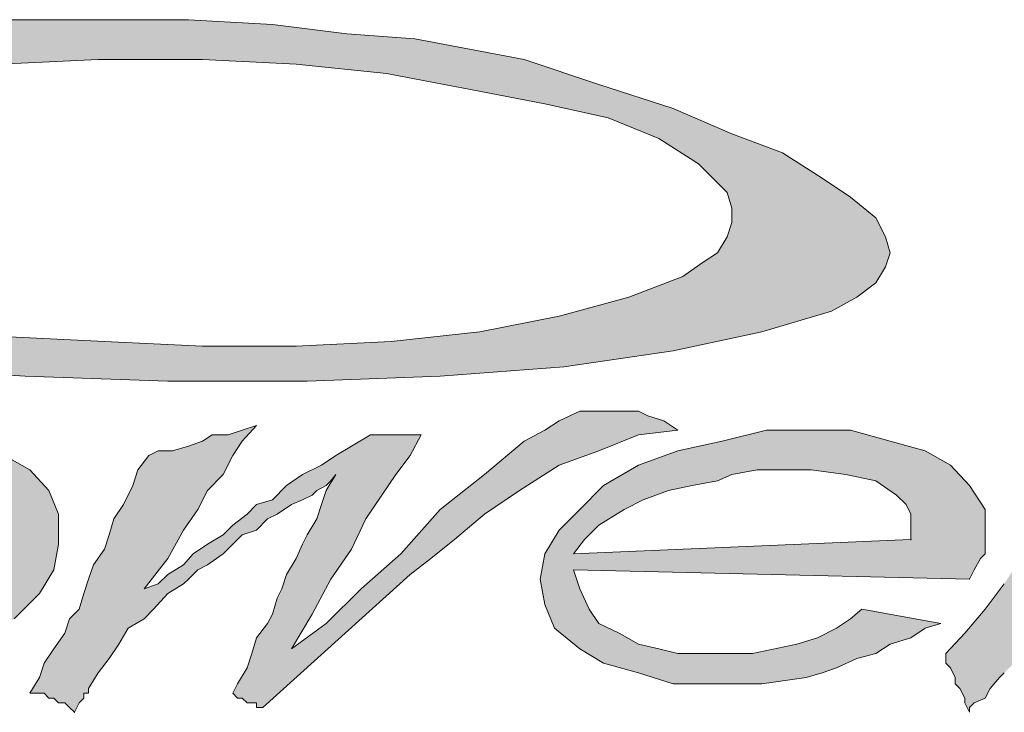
# Model space of a CAD drawing. Extents: x 0 to 840, y 0 to 594.
# Tile 26 of 84: x 667 to 682, y 16 to 27. Entities that reach past the tile are written whole.
import ezdxf

# ---------------------------------------------------------------- set-up
doc = ezdxf.new("R2010")
doc.units = 0
doc.header["$LTSCALE"] = 25.4
doc.header["$MEASUREMENT"] = 0
doc.layers.get('0').update_dxf_attribs({"linetype": 'CONTINUOUS'})
doc.layers.add('0_TABELLAINTESTAZIONI_TABELLA', color=7, linetype='CONTINUOUS')
doc.layers.add('0_TABELLAINTESTAZIONI_TABELLAINTESTAZIONI', color=7, linetype='CONTINUOUS')

# ---------------------------------------------------------------- blocks, each defined once
blk = doc.blocks.new('SE111')
at = {"layer": '0_TABELLAINTESTAZIONI_TABELLA', "color": 7, "linetype": 'Continuous', "lineweight": 0}
for p, q in [((413.728, 27), (415.15, 27)), ((415.15, 27), (416.597, 27)), ((416.597, 27), (417.874, 26.928)), ((417.874, 26.928), (419.007, 26.783)), ((419.007, 26.783), (420.044, 26.711)), ((420.044, 26.711), (421.707, 26.397)), ((415.222, 26.397), (413.728, 26.325)), ((416.813, 26.397), (415.222, 26.397)), ((418.236, 26.325), (416.813, 26.397)), ((421.707, 26.397), (422.84, 26.012)), ((419.61, 26.18), (418.236, 26.325)), ((420.887, 25.939), (419.61, 26.18)), ((422.02, 25.722), (420.887, 25.939)), ((422.84, 26.012), (423.973, 25.65)), ((422.985, 25.505), (422.02, 25.722)), ((423.973, 25.65), (424.865, 25.264)), ((423.756, 25.192), (422.985, 25.505)), ((424.359, 24.806), (423.756, 25.192)), ((424.865, 25.264), (425.636, 24.975)), ((425.636, 24.975), (426.239, 24.589)), ((424.576, 24.589), (424.359, 24.806)), ((424.793, 24.372), (424.576, 24.589)), ((426.239, 24.589), (426.673, 24.3)), ((424.865, 24.131), (424.793, 24.372)), ((426.673, 24.3), (427.058, 23.987)), ((424.865, 23.914), (424.865, 24.131)), ((427.058, 23.987), (427.203, 23.697)), ((424.793, 23.697), (424.865, 23.914)), ((424.648, 23.456), (424.793, 23.697)), ((427.203, 23.697), (427.275, 23.456)), ((424.431, 23.312), (424.648, 23.456)), ((427.275, 23.456), (427.203, 23.239)), ((424.118, 23.095), (424.431, 23.312)), ((427.203, 23.239), (427.058, 22.998)), ((423.298, 22.781), (424.118, 23.095)), ((427.058, 22.998), (426.769, 22.781)), ((422.237, 22.492), (423.298, 22.781)), ((426.769, 22.781), (426.383, 22.565)), ((421.032, 22.251), (422.237, 22.492)), ((426.383, 22.565), (425.323, 22.251)), ((413.873, 22.179), (415.319, 22.107)), ((419.682, 22.107), (421.032, 22.251)), ((425.323, 22.251), (423.973, 21.962)), ((415.319, 22.107), (416.813, 22.034)), ((416.813, 22.034), (418.236, 22.034)), ((418.236, 22.034), (419.682, 22.107)), ((423.973, 21.962), (422.31, 21.721)), ((414.114, 21.576), (411.92, 21.721)), ((416.283, 21.504), (414.114, 21.576)), ((420.429, 21.576), (418.404, 21.504)), ((422.31, 21.721), (420.429, 21.576)), ((418.404, 21.504), (416.283, 21.504)), ((422.237, 20.901), (422.551, 21.046)), ((422.551, 21.046), (422.768, 21.046)), ((422.768, 21.046), (422.985, 21.046)), ((422.985, 21.046), (423.153, 21.046)), ((423.153, 21.046), (423.298, 21.046)), ((423.298, 21.046), (423.37, 21.046)), ((423.37, 21.046), (423.443, 21.046)), ((423.443, 21.046), (423.587, 20.974)), ((417.633, 20.829), (417.416, 20.588)), ((417.416, 20.757), (417.633, 20.829)), ((422.02, 20.757), (422.237, 20.901)), ((423.587, 20.974), (423.828, 20.901)), ((423.828, 20.901), (424.045, 20.757)), ((416.813, 20.588), (416.958, 20.684)), ((416.958, 20.684), (417.199, 20.684)), ((417.199, 20.684), (417.416, 20.757)), ((419.079, 20.516), (419.369, 20.684)), ((419.369, 20.684), (419.441, 20.684)), ((419.441, 20.684), (419.537, 20.684)), ((419.537, 20.684), (419.682, 20.684)), ((419.682, 20.684), (419.754, 20.684)), ((419.754, 20.684), (419.827, 20.684)), ((419.827, 20.684), (419.971, 20.684)), ((420.14, 20.684), (419.971, 20.371)), ((419.971, 20.684), (420.044, 20.684)), ((420.044, 20.684), (420.14, 20.684)), ((421.707, 20.588), (422.02, 20.757)), ((423.443, 20.684), (422.84, 20.443)), ((424.045, 20.757), (423.443, 20.684)), ((425.395, 20.757), (424.72, 20.588)), ((426.07, 20.757), (425.395, 20.757)), ((426.673, 20.757), (426.07, 20.757)), ((427.275, 20.588), (426.673, 20.757)), ((416.597, 20.516), (416.813, 20.588)), ((417.416, 20.588), (417.271, 20.371)), ((421.104, 20.082), (421.707, 20.588)), ((424.72, 20.588), (424.045, 20.443)), ((427.806, 20.443), (427.275, 20.588)), ((415.994, 20.371), (416.138, 20.443)), ((416.138, 20.443), (416.355, 20.443)), ((416.355, 20.443), (416.597, 20.516)), ((418.838, 20.371), (419.079, 20.516)), ((422.84, 20.443), (422.237, 20.226)), ((424.045, 20.443), (423.443, 20.226)), ((428.191, 20.226), (427.806, 20.443)), ((413.8, 20.371), (414.186, 20.154)), ((415.825, 20.154), (415.994, 20.371)), ((417.271, 20.371), (417.127, 20.082)), ((418.332, 20.082), (418.621, 20.226)), ((418.621, 20.226), (418.838, 20.371)), ((419.971, 20.371), (419.754, 20.082)), ((422.237, 20.226), (421.635, 19.841)), ((423.443, 20.226), (422.912, 19.913)), ((428.481, 19.913), (428.191, 20.226)), ((414.186, 20.154), (414.475, 19.841)), ((415.753, 19.913), (415.825, 20.154)), ((417.127, 20.082), (416.886, 19.841)), ((418.091, 19.913), (418.332, 20.082)), ((418.694, 19.841), (418.838, 20.082)), ((418.838, 20.082), (418.766, 19.985)), ((419.754, 20.082), (419.537, 19.768)), ((420.429, 19.551), (421.104, 20.082)), ((424.648, 19.985), (424.865, 20.082)), ((424.865, 20.082), (425.251, 20.154)), ((425.251, 20.154), (425.636, 20.154)), ((425.636, 20.154), (426.07, 20.154)), ((426.07, 20.154), (426.6, 20.082)), ((426.6, 20.082), (427.058, 19.985)), ((418.766, 19.985), (418.694, 19.913)), ((424.262, 19.913), (424.648, 19.985)), ((427.058, 19.985), (427.372, 19.768)), ((414.475, 19.841), (414.62, 19.479)), ((415.608, 19.624), (415.753, 19.913)), ((416.886, 19.841), (416.741, 19.551)), ((417.874, 19.696), (418.091, 19.913)), ((418.549, 19.841), (418.477, 19.768)), ((418.694, 19.913), (418.549, 19.841)), ((418.621, 19.624), (418.694, 19.841)), ((421.635, 19.841), (421.104, 19.479)), ((422.912, 19.913), (422.551, 19.551)), ((423.515, 19.696), (423.901, 19.841)), ((423.901, 19.841), (424.262, 19.913)), ((428.722, 19.551), (428.481, 19.913)), ((417.633, 19.624), (417.874, 19.696)), ((418.332, 19.696), (418.163, 19.624)), ((418.477, 19.768), (418.332, 19.696)), ((419.537, 19.768), (419.296, 19.407)), ((423.226, 19.551), (423.515, 19.696)), ((427.372, 19.768), (427.516, 19.624)), ((414.62, 19.479), (414.62, 19.021)), ((415.464, 19.407), (415.608, 19.624)), ((416.741, 19.551), (416.524, 19.238)), ((417.271, 19.31), (417.488, 19.479)), ((417.488, 19.479), (417.633, 19.624)), ((417.946, 19.479), (417.802, 19.407)), ((418.163, 19.624), (417.946, 19.479)), ((418.549, 19.407), (418.621, 19.624)), ((419.827, 18.876), (420.429, 19.551)), ((421.104, 19.479), (420.646, 19.093)), ((422.551, 19.551), (422.237, 19.238)), ((422.84, 19.31), (423.226, 19.551)), ((427.516, 19.624), (427.589, 19.479)), ((427.589, 19.479), (427.589, 19.31)), ((428.722, 19.479), (428.722, 19.551)), ((428.722, 19.31), (428.722, 19.479)), ((415.391, 19.166), (415.464, 19.407)), ((417.802, 19.407), (417.633, 19.238)), ((418.404, 19.166), (418.549, 19.407)), ((419.296, 19.407), (419.079, 18.949)), ((416.524, 19.238), (416.283, 18.804)), ((417.127, 19.166), (417.271, 19.31)), ((417.633, 19.238), (417.416, 19.166)), ((422.237, 19.238), (422.02, 18.876)), ((422.623, 19.093), (422.84, 19.31)), ((427.589, 19.31), (427.589, 19.093)), ((428.722, 19.166), (428.722, 19.31)), ((415.319, 18.949), (415.391, 19.166)), ((416.886, 19.021), (417.127, 19.166)), ((417.416, 19.166), (417.271, 19.021)), ((418.332, 19.021), (418.404, 19.166)), ((420.646, 19.093), (420.285, 18.804)), ((422.454, 18.876), (422.623, 19.093)), ((427.589, 19.093), (422.454, 18.876)), ((428.722, 19.021), (428.722, 19.166)), ((414.62, 19.021), (414.548, 18.635)), ((415.15, 18.708), (415.319, 18.949)), ((416.669, 18.876), (416.886, 19.021)), ((417.271, 19.021), (417.127, 18.876)), ((418.236, 18.804), (418.332, 19.021)), ((419.079, 18.949), (418.766, 18.491)), ((428.722, 18.876), (428.722, 19.021)), ((416.283, 18.804), (415.922, 18.346)), ((416.524, 18.708), (416.669, 18.876)), ((417.127, 18.876), (416.886, 18.708)), ((418.091, 18.563), (418.236, 18.804)), ((419.224, 18.346), (419.827, 18.876)), ((420.285, 18.804), (419.971, 18.563)), ((422.02, 18.876), (421.948, 18.491)), ((428.553, 18.635), (428.649, 18.804)), ((428.649, 18.804), (428.722, 18.876)), ((414.548, 18.635), (414.331, 18.274)), ((415.078, 18.491), (415.15, 18.708)), ((416.283, 18.563), (416.524, 18.708)), ((416.741, 18.635), (416.597, 18.491)), ((416.886, 18.708), (416.741, 18.635)), ((422.454, 18.635), (428.481, 18.491)), ((422.551, 18.346), (422.454, 18.635)), ((428.481, 18.491), (428.553, 18.635)), ((415.006, 18.274), (415.078, 18.491)), ((416.138, 18.418), (416.283, 18.563)), ((416.597, 18.491), (416.524, 18.418)), ((419.971, 18.563), (417.729, 16.538)), ((418.019, 18.346), (418.091, 18.563)), ((418.766, 18.491), (418.477, 17.96)), ((421.948, 18.491), (422.02, 18.105)), ((415.922, 18.346), (416.138, 18.418)), ((416.524, 18.418), (416.283, 18.274)), ((417.946, 18.201), (418.019, 18.346)), ((418.694, 17.816), (419.224, 18.346)), ((422.695, 18.033), (422.551, 18.346)), ((428.722, 18.033), (429.011, 18.418)), ((414.331, 18.274), (413.945, 17.888)), ((414.933, 18.033), (415.006, 18.274)), ((416.283, 18.274), (416.066, 18.033)), ((417.874, 17.96), (417.946, 18.201)), ((414.789, 17.888), (414.933, 18.033)), ((416.066, 18.033), (415.922, 17.888)), ((422.02, 18.105), (422.165, 17.743)), ((422.84, 17.816), (422.695, 18.033)), ((426.842, 18.033), (426.673, 17.888)), ((428.047, 17.816), (426.842, 18.033)), ((428.408, 17.671), (428.722, 18.033)), ((414.716, 17.671), (414.789, 17.888)), ((415.922, 17.888), (415.68, 17.743)), ((417.802, 17.816), (417.874, 17.96)), ((418.477, 17.96), (418.163, 17.43)), ((426.673, 17.888), (426.456, 17.743)), ((415.68, 17.743), (415.536, 17.502)), ((417.633, 17.599), (417.802, 17.816)), ((418.163, 17.43), (418.694, 17.816)), ((422.165, 17.743), (422.551, 17.43)), ((423.153, 17.671), (422.84, 17.816)), ((426.456, 17.743), (426.167, 17.599)), ((427.589, 17.599), (427.806, 17.743)), ((427.806, 17.743), (428.047, 17.816)), ((414.548, 17.43), (414.716, 17.671)), ((417.561, 17.358), (417.633, 17.599)), ((423.443, 17.502), (423.153, 17.671)), ((426.167, 17.599), (425.853, 17.502)), ((427.275, 17.502), (427.589, 17.599)), ((428.119, 17.358), (428.408, 17.671)), ((414.403, 17.213), (414.548, 17.43)), ((415.536, 17.502), (415.391, 17.285)), ((422.551, 17.43), (422.912, 17.213)), ((423.756, 17.43), (423.443, 17.502)), ((424.045, 17.358), (423.756, 17.43)), ((425.853, 17.502), (425.178, 17.358)), ((427.058, 17.358), (427.275, 17.502)), ((415.391, 17.285), (415.222, 17.068)), ((417.488, 17.141), (417.561, 17.358)), ((424.431, 17.358), (424.045, 17.358)), ((425.178, 17.358), (424.431, 17.358)), ((426.456, 17.141), (426.769, 17.285)), ((426.769, 17.285), (427.058, 17.358)), ((428.119, 17.213), (428.119, 17.358)), ((414.331, 16.996), (414.403, 17.213)), ((417.344, 16.9), (417.488, 17.141)), ((422.912, 17.213), (423.443, 17.068)), ((426.239, 17.068), (426.456, 17.141)), ((428.191, 17.141), (428.119, 17.213)), ((428.264, 16.996), (428.191, 17.141)), ((414.186, 16.755), (414.331, 16.996)), ((415.222, 17.068), (415.078, 16.827)), ((423.443, 17.068), (423.973, 16.9)), ((425.323, 16.9), (425.998, 16.996)), ((425.998, 16.996), (426.239, 17.068)), ((428.264, 16.9), (428.264, 16.996)), ((428.939, 16.996), (428.794, 16.827)), ((429.011, 17.068), (428.939, 16.996)), ((415.078, 16.827), (415.078, 16.755)), ((417.271, 16.755), (417.344, 16.9)), ((423.973, 16.9), (424.648, 16.9)), ((424.648, 16.9), (425.323, 16.9)), ((428.336, 16.827), (428.264, 16.9)), ((428.408, 16.683), (428.336, 16.827)), ((428.794, 16.827), (428.722, 16.683)), ((414.258, 16.755), (414.186, 16.755)), ((414.403, 16.755), (414.258, 16.755)), ((414.475, 16.683), (414.403, 16.755)), ((414.548, 16.683), (414.475, 16.683)), ((414.62, 16.61), (414.548, 16.683)), ((415.006, 16.683), (414.933, 16.61)), ((415.006, 16.755), (415.006, 16.683)), ((415.078, 16.755), (415.006, 16.755)), ((417.344, 16.683), (417.271, 16.755)), ((417.416, 16.683), (417.344, 16.683)), ((417.488, 16.61), (417.416, 16.683)), ((428.408, 16.61), (428.408, 16.683)), ((428.722, 16.683), (428.553, 16.61)), ((414.716, 16.61), (414.62, 16.61)), ((414.789, 16.538), (414.716, 16.61)), ((414.861, 16.466), (414.789, 16.538)), ((414.933, 16.61), (414.861, 16.466)), ((417.561, 16.61), (417.488, 16.61)), ((417.633, 16.61), (417.561, 16.61)), ((417.633, 16.538), (417.633, 16.61)), ((417.729, 16.538), (417.633, 16.538)), ((428.481, 16.466), (428.408, 16.61)), ((428.553, 16.61), (428.481, 16.538)), ((428.481, 16.538), (428.481, 16.466))]:
    blk.add_line(p, q, dxfattribs=at)
for p in [(427.589, 19.093), (428.481, 18.491), (414.861, 16.466)]:
    blk.add_point(p, dxfattribs=at)
blk = doc.blocks.new('SE110')
at = {"layer": '0_TABELLAINTESTAZIONI_TABELLA', "color": 7, "linetype": 'Continuous', "lineweight": 0}
for p, q in [((413.728, 27), (415.15, 27)), ((415.15, 27), (416.597, 27)), ((416.597, 27), (417.874, 26.928)), ((417.874, 26.928), (419.007, 26.783)), ((419.007, 26.783), (420.044, 26.711)), ((420.044, 26.711), (421.707, 26.397)), ((415.222, 26.397), (413.728, 26.325)), ((416.813, 26.397), (415.222, 26.397)), ((418.236, 26.325), (416.813, 26.397)), ((421.707, 26.397), (422.84, 26.012)), ((419.61, 26.18), (418.236, 26.325)), ((420.887, 25.939), (419.61, 26.18)), ((422.02, 25.722), (420.887, 25.939)), ((422.84, 26.012), (423.973, 25.65)), ((422.985, 25.505), (422.02, 25.722)), ((423.973, 25.65), (424.865, 25.264)), ((423.756, 25.192), (422.985, 25.505)), ((424.359, 24.806), (423.756, 25.192)), ((424.865, 25.264), (425.636, 24.975)), ((425.636, 24.975), (426.239, 24.589)), ((424.576, 24.589), (424.359, 24.806)), ((424.793, 24.372), (424.576, 24.589)), ((426.239, 24.589), (426.673, 24.3)), ((424.865, 24.131), (424.793, 24.372)), ((426.673, 24.3), (427.058, 23.987)), ((424.865, 23.914), (424.865, 24.131)), ((427.058, 23.987), (427.203, 23.697)), ((424.793, 23.697), (424.865, 23.914)), ((424.648, 23.456), (424.793, 23.697)), ((427.203, 23.697), (427.275, 23.456)), ((424.431, 23.312), (424.648, 23.456)), ((427.275, 23.456), (427.203, 23.239)), ((424.118, 23.095), (424.431, 23.312)), ((427.203, 23.239), (427.058, 22.998)), ((423.298, 22.781), (424.118, 23.095)), ((427.058, 22.998), (426.769, 22.781)), ((422.237, 22.492), (423.298, 22.781)), ((426.769, 22.781), (426.383, 22.565)), ((421.032, 22.251), (422.237, 22.492)), ((426.383, 22.565), (425.323, 22.251)), ((413.873, 22.179), (415.319, 22.107)), ((419.682, 22.107), (421.032, 22.251)), ((425.323, 22.251), (423.973, 21.962)), ((415.319, 22.107), (416.813, 22.034)), ((416.813, 22.034), (418.236, 22.034)), ((418.236, 22.034), (419.682, 22.107)), ((423.973, 21.962), (422.31, 21.721)), ((414.114, 21.576), (411.92, 21.721)), ((416.283, 21.504), (414.114, 21.576)), ((420.429, 21.576), (418.404, 21.504)), ((422.31, 21.721), (420.429, 21.576)), ((418.404, 21.504), (416.283, 21.504)), ((422.237, 20.901), (422.551, 21.046)), ((422.551, 21.046), (422.768, 21.046)), ((422.768, 21.046), (422.985, 21.046)), ((422.985, 21.046), (423.153, 21.046)), ((423.153, 21.046), (423.298, 21.046)), ((423.298, 21.046), (423.37, 21.046)), ((423.37, 21.046), (423.443, 21.046)), ((423.443, 21.046), (423.587, 20.974)), ((417.633, 20.829), (417.416, 20.588)), ((417.416, 20.757), (417.633, 20.829)), ((422.02, 20.757), (422.237, 20.901)), ((423.587, 20.974), (423.828, 20.901)), ((423.828, 20.901), (424.045, 20.757)), ((416.813, 20.588), (416.958, 20.684)), ((416.958, 20.684), (417.199, 20.684)), ((417.199, 20.684), (417.416, 20.757)), ((419.079, 20.516), (419.369, 20.684)), ((419.369, 20.684), (419.441, 20.684)), ((419.441, 20.684), (419.537, 20.684)), ((419.537, 20.684), (419.682, 20.684)), ((419.682, 20.684), (419.754, 20.684)), ((419.754, 20.684), (419.827, 20.684)), ((419.827, 20.684), (419.971, 20.684)), ((420.14, 20.684), (419.971, 20.371)), ((419.971, 20.684), (420.044, 20.684)), ((420.044, 20.684), (420.14, 20.684)), ((421.707, 20.588), (422.02, 20.757)), ((423.443, 20.684), (422.84, 20.443)), ((424.045, 20.757), (423.443, 20.684)), ((425.395, 20.757), (424.72, 20.588)), ((426.07, 20.757), (425.395, 20.757)), ((426.673, 20.757), (426.07, 20.757)), ((427.275, 20.588), (426.673, 20.757)), ((416.597, 20.516), (416.813, 20.588)), ((417.416, 20.588), (417.271, 20.371)), ((421.104, 20.082), (421.707, 20.588)), ((424.72, 20.588), (424.045, 20.443)), ((427.806, 20.443), (427.275, 20.588)), ((415.994, 20.371), (416.138, 20.443)), ((416.138, 20.443), (416.355, 20.443)), ((416.355, 20.443), (416.597, 20.516)), ((418.838, 20.371), (419.079, 20.516)), ((422.84, 20.443), (422.237, 20.226)), ((424.045, 20.443), (423.443, 20.226)), ((428.191, 20.226), (427.806, 20.443)), ((413.8, 20.371), (414.186, 20.154)), ((415.825, 20.154), (415.994, 20.371)), ((417.271, 20.371), (417.127, 20.082)), ((418.332, 20.082), (418.621, 20.226)), ((418.621, 20.226), (418.838, 20.371)), ((419.971, 20.371), (419.754, 20.082)), ((422.237, 20.226), (421.635, 19.841)), ((423.443, 20.226), (422.912, 19.913)), ((428.481, 19.913), (428.191, 20.226)), ((414.186, 20.154), (414.475, 19.841)), ((415.753, 19.913), (415.825, 20.154)), ((417.127, 20.082), (416.886, 19.841)), ((418.091, 19.913), (418.332, 20.082)), ((418.694, 19.841), (418.838, 20.082)), ((418.838, 20.082), (418.766, 19.985)), ((419.754, 20.082), (419.537, 19.768)), ((420.429, 19.551), (421.104, 20.082)), ((424.648, 19.985), (424.865, 20.082)), ((424.865, 20.082), (425.251, 20.154)), ((425.251, 20.154), (425.636, 20.154)), ((425.636, 20.154), (426.07, 20.154)), ((426.07, 20.154), (426.6, 20.082)), ((426.6, 20.082), (427.058, 19.985)), ((418.766, 19.985), (418.694, 19.913)), ((424.262, 19.913), (424.648, 19.985)), ((427.058, 19.985), (427.372, 19.768)), ((414.475, 19.841), (414.62, 19.479)), ((415.608, 19.624), (415.753, 19.913)), ((416.886, 19.841), (416.741, 19.551)), ((417.874, 19.696), (418.091, 19.913)), ((418.549, 19.841), (418.477, 19.768)), ((418.694, 19.913), (418.549, 19.841)), ((418.621, 19.624), (418.694, 19.841)), ((421.635, 19.841), (421.104, 19.479)), ((422.912, 19.913), (422.551, 19.551)), ((423.515, 19.696), (423.901, 19.841)), ((423.901, 19.841), (424.262, 19.913)), ((428.722, 19.551), (428.481, 19.913)), ((417.633, 19.624), (417.874, 19.696)), ((418.332, 19.696), (418.163, 19.624)), ((418.477, 19.768), (418.332, 19.696)), ((419.537, 19.768), (419.296, 19.407)), ((423.226, 19.551), (423.515, 19.696)), ((427.372, 19.768), (427.516, 19.624)), ((414.62, 19.479), (414.62, 19.021)), ((415.464, 19.407), (415.608, 19.624)), ((416.741, 19.551), (416.524, 19.238)), ((417.271, 19.31), (417.488, 19.479)), ((417.488, 19.479), (417.633, 19.624)), ((417.946, 19.479), (417.802, 19.407)), ((418.163, 19.624), (417.946, 19.479)), ((418.549, 19.407), (418.621, 19.624)), ((419.827, 18.876), (420.429, 19.551)), ((421.104, 19.479), (420.646, 19.093)), ((422.551, 19.551), (422.237, 19.238)), ((422.84, 19.31), (423.226, 19.551)), ((427.516, 19.624), (427.589, 19.479)), ((427.589, 19.479), (427.589, 19.31)), ((428.722, 19.479), (428.722, 19.551)), ((428.722, 19.31), (428.722, 19.479)), ((415.391, 19.166), (415.464, 19.407)), ((417.802, 19.407), (417.633, 19.238)), ((418.404, 19.166), (418.549, 19.407)), ((419.296, 19.407), (419.079, 18.949)), ((416.524, 19.238), (416.283, 18.804)), ((417.127, 19.166), (417.271, 19.31)), ((417.633, 19.238), (417.416, 19.166)), ((422.237, 19.238), (422.02, 18.876)), ((422.623, 19.093), (422.84, 19.31)), ((427.589, 19.31), (427.589, 19.093)), ((428.722, 19.166), (428.722, 19.31)), ((415.319, 18.949), (415.391, 19.166)), ((416.886, 19.021), (417.127, 19.166)), ((417.416, 19.166), (417.271, 19.021)), ((418.332, 19.021), (418.404, 19.166)), ((420.646, 19.093), (420.285, 18.804)), ((422.454, 18.876), (422.623, 19.093)), ((427.589, 19.093), (422.454, 18.876)), ((428.722, 19.021), (428.722, 19.166)), ((414.62, 19.021), (414.548, 18.635)), ((415.15, 18.708), (415.319, 18.949)), ((416.669, 18.876), (416.886, 19.021)), ((417.271, 19.021), (417.127, 18.876)), ((418.236, 18.804), (418.332, 19.021)), ((419.079, 18.949), (418.766, 18.491)), ((428.722, 18.876), (428.722, 19.021)), ((416.283, 18.804), (415.922, 18.346)), ((416.524, 18.708), (416.669, 18.876)), ((417.127, 18.876), (416.886, 18.708)), ((418.091, 18.563), (418.236, 18.804)), ((419.224, 18.346), (419.827, 18.876)), ((420.285, 18.804), (419.971, 18.563)), ((422.02, 18.876), (421.948, 18.491)), ((428.553, 18.635), (428.649, 18.804)), ((428.649, 18.804), (428.722, 18.876)), ((414.548, 18.635), (414.331, 18.274)), ((415.078, 18.491), (415.15, 18.708)), ((416.283, 18.563), (416.524, 18.708)), ((416.741, 18.635), (416.597, 18.491)), ((416.886, 18.708), (416.741, 18.635)), ((422.454, 18.635), (428.481, 18.491)), ((422.551, 18.346), (422.454, 18.635)), ((428.481, 18.491), (428.553, 18.635)), ((415.006, 18.274), (415.078, 18.491)), ((416.138, 18.418), (416.283, 18.563)), ((416.597, 18.491), (416.524, 18.418)), ((419.971, 18.563), (417.729, 16.538)), ((418.019, 18.346), (418.091, 18.563)), ((418.766, 18.491), (418.477, 17.96)), ((421.948, 18.491), (422.02, 18.105)), ((415.922, 18.346), (416.138, 18.418)), ((416.524, 18.418), (416.283, 18.274)), ((417.946, 18.201), (418.019, 18.346)), ((418.694, 17.816), (419.224, 18.346)), ((422.695, 18.033), (422.551, 18.346)), ((428.722, 18.033), (429.011, 18.418)), ((414.331, 18.274), (413.945, 17.888)), ((414.933, 18.033), (415.006, 18.274)), ((416.283, 18.274), (416.066, 18.033)), ((417.874, 17.96), (417.946, 18.201)), ((414.789, 17.888), (414.933, 18.033)), ((416.066, 18.033), (415.922, 17.888)), ((422.02, 18.105), (422.165, 17.743)), ((422.84, 17.816), (422.695, 18.033)), ((426.842, 18.033), (426.673, 17.888)), ((428.047, 17.816), (426.842, 18.033)), ((428.408, 17.671), (428.722, 18.033)), ((414.716, 17.671), (414.789, 17.888)), ((415.922, 17.888), (415.68, 17.743)), ((417.802, 17.816), (417.874, 17.96)), ((418.477, 17.96), (418.163, 17.43)), ((426.673, 17.888), (426.456, 17.743)), ((415.68, 17.743), (415.536, 17.502)), ((417.633, 17.599), (417.802, 17.816)), ((418.163, 17.43), (418.694, 17.816)), ((422.165, 17.743), (422.551, 17.43)), ((423.153, 17.671), (422.84, 17.816)), ((426.456, 17.743), (426.167, 17.599)), ((427.589, 17.599), (427.806, 17.743)), ((427.806, 17.743), (428.047, 17.816)), ((414.548, 17.43), (414.716, 17.671)), ((417.561, 17.358), (417.633, 17.599)), ((423.443, 17.502), (423.153, 17.671)), ((426.167, 17.599), (425.853, 17.502)), ((427.275, 17.502), (427.589, 17.599)), ((428.119, 17.358), (428.408, 17.671)), ((414.403, 17.213), (414.548, 17.43)), ((415.536, 17.502), (415.391, 17.285)), ((422.551, 17.43), (422.912, 17.213)), ((423.756, 17.43), (423.443, 17.502)), ((424.045, 17.358), (423.756, 17.43)), ((425.853, 17.502), (425.178, 17.358)), ((427.058, 17.358), (427.275, 17.502)), ((415.391, 17.285), (415.222, 17.068)), ((417.488, 17.141), (417.561, 17.358)), ((424.431, 17.358), (424.045, 17.358)), ((425.178, 17.358), (424.431, 17.358)), ((426.456, 17.141), (426.769, 17.285)), ((426.769, 17.285), (427.058, 17.358)), ((428.119, 17.213), (428.119, 17.358)), ((414.331, 16.996), (414.403, 17.213)), ((417.344, 16.9), (417.488, 17.141)), ((422.912, 17.213), (423.443, 17.068)), ((426.239, 17.068), (426.456, 17.141)), ((428.191, 17.141), (428.119, 17.213)), ((428.264, 16.996), (428.191, 17.141)), ((414.186, 16.755), (414.331, 16.996)), ((415.222, 17.068), (415.078, 16.827)), ((423.443, 17.068), (423.973, 16.9)), ((425.323, 16.9), (425.998, 16.996)), ((425.998, 16.996), (426.239, 17.068)), ((428.264, 16.9), (428.264, 16.996)), ((428.939, 16.996), (428.794, 16.827)), ((429.011, 17.068), (428.939, 16.996)), ((415.078, 16.827), (415.078, 16.755)), ((417.271, 16.755), (417.344, 16.9)), ((423.973, 16.9), (424.648, 16.9)), ((424.648, 16.9), (425.323, 16.9)), ((428.336, 16.827), (428.264, 16.9)), ((428.408, 16.683), (428.336, 16.827)), ((428.794, 16.827), (428.722, 16.683)), ((414.258, 16.755), (414.186, 16.755)), ((414.403, 16.755), (414.258, 16.755)), ((414.475, 16.683), (414.403, 16.755)), ((414.548, 16.683), (414.475, 16.683)), ((414.62, 16.61), (414.548, 16.683)), ((415.006, 16.683), (414.933, 16.61)), ((415.006, 16.755), (415.006, 16.683)), ((415.078, 16.755), (415.006, 16.755)), ((417.344, 16.683), (417.271, 16.755)), ((417.416, 16.683), (417.344, 16.683)), ((417.488, 16.61), (417.416, 16.683)), ((428.408, 16.61), (428.408, 16.683)), ((428.722, 16.683), (428.553, 16.61)), ((414.716, 16.61), (414.62, 16.61)), ((414.789, 16.538), (414.716, 16.61)), ((414.861, 16.466), (414.789, 16.538)), ((414.933, 16.61), (414.861, 16.466)), ((417.561, 16.61), (417.488, 16.61)), ((417.633, 16.61), (417.561, 16.61)), ((417.633, 16.538), (417.633, 16.61)), ((417.729, 16.538), (417.633, 16.538)), ((428.481, 16.466), (428.408, 16.61)), ((428.553, 16.61), (428.481, 16.538)), ((428.481, 16.538), (428.481, 16.466))]:
    blk.add_line(p, q, dxfattribs=at)
for p in [(427.589, 19.093), (428.481, 18.491), (414.861, 16.466)]:
    blk.add_point(p, dxfattribs=at)
at = {"layer": '0_TABELLAINTESTAZIONI_TABELLAINTESTAZIONI', "color": 5, "linetype": 'Continuous', "lineweight": 0}
for points in [[(413.873, 22.179), (415.319, 22.107), (416.813, 22.034), (418.236, 22.034), (419.682, 22.107), (421.032, 22.251), (422.237, 22.492), (423.298, 22.781), (424.118, 23.095), (424.431, 23.312), (424.648, 23.456), (424.793, 23.697), (424.865, 23.914), (424.865, 24.131), (424.793, 24.372), (424.576, 24.589), (424.359, 24.806), (423.756, 25.192), (422.985, 25.505), (422.02, 25.722), (420.887, 25.939), (419.61, 26.18), (418.236, 26.325), (416.813, 26.397), (415.222, 26.397), (413.728, 26.325)], [(413.728, 27), (415.15, 27), (416.597, 27), (417.874, 26.928), (419.007, 26.783), (420.044, 26.711), (421.707, 26.397), (421.707, 26.397), (422.84, 26.012), (423.973, 25.65), (424.865, 25.264), (425.636, 24.975), (426.239, 24.589), (426.673, 24.3), (427.058, 23.987), (427.203, 23.697), (427.275, 23.456), (427.203, 23.239), (427.058, 22.998), (426.769, 22.781), (426.383, 22.565), (425.323, 22.251), (423.973, 21.962), (422.31, 21.721), (420.429, 21.576), (418.404, 21.504), (416.283, 21.504), (414.114, 21.576), (411.92, 21.721)], [(429.011, 17.068), (428.939, 16.996), (428.794, 16.827), (428.722, 16.683), (428.553, 16.61), (428.481, 16.538), (428.481, 16.466), (428.408, 16.61), (428.408, 16.683), (428.336, 16.827), (428.264, 16.9), (428.264, 16.996), (428.191, 17.141), (428.119, 17.213), (428.119, 17.358), (428.408, 17.671), (428.722, 18.033), (429.011, 18.418)], [(413.8, 20.371), (414.186, 20.154), (414.475, 19.841), (414.62, 19.479), (414.62, 19.021), (414.548, 18.635), (414.331, 18.274), (413.945, 17.888)]]:
    blk.add_lwpolyline(points, dxfattribs=at)
for points in [[(421.707, 20.588), (422.02, 20.757), (422.237, 20.901), (422.551, 21.046), (422.768, 21.046), (422.985, 21.046), (423.153, 21.046), (423.298, 21.046), (423.37, 21.046), (423.443, 21.046), (423.587, 20.974), (423.828, 20.901), (424.045, 20.757), (423.443, 20.684), (422.84, 20.443), (422.237, 20.226), (421.635, 19.841), (421.104, 19.479), (420.646, 19.093), (420.285, 18.804), (419.971, 18.563), (417.729, 16.538), (417.633, 16.538), (417.633, 16.61), (417.561, 16.61), (417.488, 16.61), (417.416, 16.683), (417.344, 16.683), (417.271, 16.755), (417.344, 16.9), (417.488, 17.141), (417.561, 17.358), (417.633, 17.599), (417.802, 17.816), (417.874, 17.96), (417.946, 18.201), (418.019, 18.346), (418.091, 18.563), (418.236, 18.804), (418.332, 19.021), (418.404, 19.166), (418.549, 19.407), (418.621, 19.624), (418.694, 19.841), (418.838, 20.082), (418.766, 19.985), (418.694, 19.913), (418.549, 19.841), (418.477, 19.768), (418.332, 19.696), (418.163, 19.624), (417.946, 19.479), (417.802, 19.407), (417.633, 19.238), (417.416, 19.166), (417.271, 19.021), (417.127, 18.876), (416.886, 18.708), (416.741, 18.635), (416.597, 18.491), (416.524, 18.418), (416.283, 18.274), (416.066, 18.033), (415.922, 17.888), (415.68, 17.743), (415.536, 17.502), (415.391, 17.285), (415.222, 17.068), (415.078, 16.827), (415.078, 16.755), (415.006, 16.755), (415.006, 16.683), (414.933, 16.61), (414.861, 16.466), (414.789, 16.538), (414.716, 16.61), (414.62, 16.61), (414.548, 16.683), (414.475, 16.683), (414.403, 16.755), (414.258, 16.755), (414.186, 16.755), (414.331, 16.996), (414.403, 17.213), (414.548, 17.43), (414.716, 17.671), (414.789, 17.888), (414.933, 18.033), (415.006, 18.274), (415.078, 18.491), (415.15, 18.708), (415.319, 18.949), (415.391, 19.166), (415.464, 19.407), (415.608, 19.624), (415.753, 19.913), (415.825, 20.154), (415.994, 20.371), (416.138, 20.443), (416.355, 20.443), (416.597, 20.516), (416.813, 20.588), (416.958, 20.684), (417.199, 20.684), (417.416, 20.757), (417.633, 20.829), (417.416, 20.588), (417.271, 20.371), (417.127, 20.082), (416.886, 19.841), (416.741, 19.551), (416.524, 19.238), (416.283, 18.804), (415.922, 18.346), (416.138, 18.418), (416.283, 18.563), (416.524, 18.708), (416.669, 18.876), (416.886, 19.021), (417.127, 19.166), (417.271, 19.31), (417.488, 19.479), (417.633, 19.624), (417.874, 19.696), (418.091, 19.913), (418.332, 20.082), (418.621, 20.226), (418.838, 20.371), (419.079, 20.516), (419.369, 20.684), (419.441, 20.684), (419.537, 20.684), (419.682, 20.684), (419.754, 20.684), (419.827, 20.684), (419.971, 20.684), (420.044, 20.684), (420.14, 20.684), (419.971, 20.371), (419.754, 20.082), (419.537, 19.768), (419.296, 19.407), (419.079, 18.949), (418.766, 18.491), (418.477, 17.96), (418.163, 17.43), (418.694, 17.816), (419.224, 18.346), (419.827, 18.876), (420.429, 19.551), (421.104, 20.082), (421.707, 20.588)], [(428.481, 19.913), (428.191, 20.226), (427.806, 20.443), (427.275, 20.588), (426.673, 20.757), (426.07, 20.757), (425.395, 20.757), (424.72, 20.588), (424.045, 20.443), (423.443, 20.226), (422.912, 19.913), (422.551, 19.551), (422.237, 19.238), (422.02, 18.876), (421.948, 18.491), (422.02, 18.105), (422.165, 17.743), (422.551, 17.43), (422.912, 17.213), (423.443, 17.068), (423.973, 16.9), (424.648, 16.9), (425.323, 16.9), (425.998, 16.996), (426.239, 17.068), (426.456, 17.141), (426.769, 17.285), (427.058, 17.358), (427.275, 17.502), (427.589, 17.599), (427.806, 17.743), (428.047, 17.816), (426.842, 18.033), (426.673, 17.888), (426.456, 17.743), (426.167, 17.599), (425.853, 17.502), (425.178, 17.358), (424.431, 17.358), (424.045, 17.358), (423.756, 17.43), (423.443, 17.502), (423.153, 17.671), (422.84, 17.816), (422.695, 18.033), (422.551, 18.346), (422.454, 18.635), (428.481, 18.491), (428.553, 18.635), (428.649, 18.804), (428.722, 18.876), (428.722, 19.021), (428.722, 19.166), (428.722, 19.31), (428.722, 19.479), (428.722, 19.551), (428.481, 19.913)]]:
    blk.add_lwpolyline(points, close=True, dxfattribs=at)
blk = doc.blocks.new('powersoft_a1')
at = {"linetype": 'Continuous', "lineweight": 0}
for points in [[(674.707, 26.397), (675.84, 26.012), (676.973, 25.65), (677.865, 25.264), (678.636, 24.975), (679.239, 24.589), (679.673, 24.3), (680.058, 23.987), (680.203, 23.697), (680.275, 23.456), (680.203, 23.239), (680.058, 22.998), (679.769, 22.781), (679.383, 22.565), (678.323, 22.251), (676.973, 21.962), (675.31, 21.721), (673.429, 21.576), (671.404, 21.504), (669.283, 21.504), (667.114, 21.576), (664.92, 21.721), (662.823, 21.89), (660.774, 22.179), (662.437, 23.697), (662.823, 23.456), (663.257, 23.167), (663.787, 22.926), (664.317, 22.781), (665.595, 22.492), (666.873, 22.179), (668.319, 22.107), (669.813, 22.034), (671.236, 22.034), (672.682, 22.107), (674.032, 22.251), (675.237, 22.492), (676.298, 22.781), (677.118, 23.095), (677.431, 23.312), (677.648, 23.456), (677.793, 23.697), (677.865, 23.914), (677.865, 24.131), (677.793, 24.372), (677.576, 24.589), (677.359, 24.806), (676.756, 25.192), (675.985, 25.505), (675.02, 25.722), (673.887, 25.939), (672.61, 26.18), (671.236, 26.325), (669.813, 26.397), (668.222, 26.397), (666.728, 26.325), (665.137, 26.253), (663.57, 26.012), (661.979, 25.795), (660.557, 25.409), (659.11, 24.903), (658.435, 24.662), (657.833, 24.372), (657.23, 23.987), (656.628, 23.697), (654, 24.445), (656.025, 25.12), (658.002, 25.722), (659.882, 26.108), (661.762, 26.47), (663.498, 26.711), (665.137, 26.855), (666.728, 27), (668.15, 27), (669.597, 27), (670.874, 26.928), (672.007, 26.783), (673.044, 26.711)], [(674.707, 20.588), (675.02, 20.757), (675.237, 20.901), (675.551, 21.046), (675.768, 21.046), (675.985, 21.046), (676.153, 21.046), (676.298, 21.046), (676.37, 21.046), (676.443, 21.046), (676.587, 20.974), (676.828, 20.901), (677.045, 20.757), (676.443, 20.684), (675.84, 20.443), (675.237, 20.226), (674.635, 19.841), (674.104, 19.479), (673.646, 19.093), (673.285, 18.804), (672.971, 18.563), (670.729, 16.538), (670.633, 16.538), (670.633, 16.61), (670.561, 16.61), (670.488, 16.61), (670.416, 16.683), (670.344, 16.683), (670.271, 16.755), (670.344, 16.9), (670.488, 17.141), (670.561, 17.358), (670.633, 17.599), (670.802, 17.816), (670.874, 17.96), (670.946, 18.201), (671.019, 18.346), (671.091, 18.563), (671.236, 18.804), (671.332, 19.021), (671.404, 19.166), (671.549, 19.407), (671.621, 19.624), (671.694, 19.841), (671.838, 20.082), (671.766, 19.985), (671.694, 19.913), (671.549, 19.841), (671.477, 19.768), (671.332, 19.696), (671.163, 19.624), (670.946, 19.479), (670.802, 19.407), (670.633, 19.238), (670.416, 19.166), (670.271, 19.021), (670.127, 18.876), (669.886, 18.708), (669.741, 18.635), (669.597, 18.491), (669.524, 18.418), (669.283, 18.274), (669.066, 18.033), (668.922, 17.888), (668.68, 17.743), (668.536, 17.502), (668.391, 17.285), (668.222, 17.068), (668.078, 16.827), (668.078, 16.755), (668.006, 16.755), (668.006, 16.683), (667.933, 16.61), (667.861, 16.466), (667.789, 16.538), (667.716, 16.61), (667.62, 16.61), (667.548, 16.683), (667.475, 16.683), (667.403, 16.755), (667.258, 16.755), (667.186, 16.755), (667.331, 16.996), (667.403, 17.213), (667.548, 17.43), (667.716, 17.671), (667.789, 17.888), (667.933, 18.033), (668.006, 18.274), (668.078, 18.491), (668.15, 18.708), (668.319, 18.949), (668.391, 19.166), (668.464, 19.407), (668.608, 19.624), (668.753, 19.913), (668.825, 20.154), (668.994, 20.371), (669.138, 20.443), (669.355, 20.443), (669.597, 20.516), (669.813, 20.588), (669.958, 20.684), (670.199, 20.684), (670.416, 20.757), (670.633, 20.829), (670.416, 20.588), (670.271, 20.371), (670.127, 20.082), (669.886, 19.841), (669.741, 19.551), (669.524, 19.238), (669.283, 18.804), (668.922, 18.346), (669.138, 18.418), (669.283, 18.563), (669.524, 18.708), (669.669, 18.876), (669.886, 19.021), (670.127, 19.166), (670.271, 19.31), (670.488, 19.479), (670.633, 19.624), (670.874, 19.696), (671.091, 19.913), (671.332, 20.082), (671.621, 20.226), (671.838, 20.371), (672.079, 20.516), (672.369, 20.684), (672.441, 20.684), (672.537, 20.684), (672.682, 20.684), (672.754, 20.684), (672.827, 20.684), (672.971, 20.684), (673.044, 20.684), (673.14, 20.684), (672.971, 20.371), (672.754, 20.082), (672.537, 19.768), (672.296, 19.407), (672.079, 18.949), (671.766, 18.491), (671.477, 17.96), (671.163, 17.43), (671.694, 17.816), (672.224, 18.346), (672.827, 18.876), (673.429, 19.551), (674.104, 20.082)], [(688.881, 21.046), (688.568, 20.901), (688.351, 20.829), (688.11, 20.684), (687.893, 20.516), (687.748, 20.443), (687.579, 20.299), (687.507, 20.154), (687.435, 19.985), (687.29, 19.985), (687.146, 19.985), (686.905, 19.985), (686.76, 19.985), (686.615, 19.985), (686.374, 19.913), (686.23, 19.913), (686.013, 19.841), (685.482, 19.696), (685.024, 19.479), (684.494, 19.166), (683.964, 18.804), (683.457, 18.418), (682.999, 18.033), (682.541, 17.671), (682.252, 17.285), (682.156, 17.213), (682.011, 17.068), (681.939, 16.996), (681.794, 16.827), (681.722, 16.683), (681.553, 16.61), (681.481, 16.538), (681.481, 16.466), (681.408, 16.61), (681.408, 16.683), (681.336, 16.827), (681.264, 16.9), (681.264, 16.996), (681.191, 17.141), (681.119, 17.213), (681.119, 17.358), (681.408, 17.671), (681.722, 18.033), (682.011, 18.418), (682.252, 18.804), (682.397, 19.238), (682.614, 19.696), (682.758, 20.154), (682.999, 20.684), (684.663, 20.901), (684.494, 20.588), (684.277, 20.371), (684.06, 20.082), (683.819, 19.768), (683.602, 19.479), (683.361, 19.166), (683.144, 18.804), (682.927, 18.491), (683.144, 18.635), (683.361, 18.804), (683.602, 19.021), (683.891, 19.166), (684.205, 19.407), (684.494, 19.624), (684.735, 19.768), (684.952, 19.913), (685.169, 19.985), (685.41, 20.154), (685.627, 20.226), (685.868, 20.371), (686.085, 20.443), (686.302, 20.588), (686.543, 20.684), (686.688, 20.757), (687.146, 20.901), (687.579, 20.974), (688.038, 21.046), (688.351, 21.046), (688.64, 21.118), (688.785, 21.046)]]:
    blk.add_hatch(color=5, dxfattribs=at).paths.add_polyline_path(points)
h = blk.add_hatch(color=5, dxfattribs=at)
h.paths.add_polyline_path([(666.342, 20.588), (666.8, 20.371), (667.186, 20.154), (667.475, 19.841), (667.62, 19.479), (667.62, 19.021), (667.548, 18.635), (667.331, 18.274), (666.945, 17.888), (666.511, 17.599), (665.981, 17.285), (665.45, 17.068), (664.775, 16.827), (664.1, 16.755), (663.425, 16.755), (662.823, 16.827), (662.292, 16.996), (661.834, 17.213), (661.449, 17.43), (661.159, 17.743), (661.015, 18.105), (661.015, 18.563), (661.159, 18.949), (661.376, 19.31), (661.69, 19.696), (662.124, 19.985), (662.654, 20.299), (663.257, 20.516), (663.859, 20.684), (664.534, 20.829), (665.233, 20.829), (665.836, 20.757)])
h.paths.add_polyline_path([(666.27, 19.166), (666.27, 18.949), (666.198, 18.635), (666.053, 18.346), (665.836, 18.033), (665.45, 17.816), (665.065, 17.599), (664.703, 17.43), (664.173, 17.285), (663.642, 17.213), (663.184, 17.213), (662.726, 17.285), (662.365, 17.358), (661.979, 17.502), (661.762, 17.743), (661.521, 17.96), (661.449, 18.274), (661.376, 18.563), (661.449, 18.876), (661.69, 19.093), (661.907, 19.407), (662.22, 19.624), (662.582, 19.841), (663.04, 19.985), (663.57, 20.154), (664.028, 20.226), (664.534, 20.226), (664.92, 20.154), (665.378, 20.082), (665.667, 19.913), (665.981, 19.696), (666.198, 19.479)])
h = blk.add_hatch(color=5, dxfattribs=at)
h.paths.add_polyline_path([(681.481, 19.913), (681.191, 20.226), (680.806, 20.443), (680.275, 20.588), (679.673, 20.757), (679.07, 20.757), (678.395, 20.757), (677.72, 20.588), (677.045, 20.443), (676.443, 20.226), (675.912, 19.913), (675.551, 19.551), (675.237, 19.238), (675.02, 18.876), (674.948, 18.491), (675.02, 18.105), (675.165, 17.743), (675.551, 17.43), (675.912, 17.213), (676.443, 17.068), (676.973, 16.9), (677.648, 16.9), (678.323, 16.9), (678.998, 16.996), (679.239, 17.068), (679.456, 17.141), (679.769, 17.285), (680.058, 17.358), (680.275, 17.502), (680.589, 17.599), (680.806, 17.743), (681.047, 17.816), (679.842, 18.033), (679.673, 17.888), (679.456, 17.743), (679.167, 17.599), (678.853, 17.502), (678.178, 17.358), (677.431, 17.358), (677.045, 17.358), (676.756, 17.43), (676.443, 17.502), (676.153, 17.671), (675.84, 17.816), (675.695, 18.033), (675.551, 18.346), (675.454, 18.635), (681.481, 18.491), (681.553, 18.635), (681.649, 18.804), (681.722, 18.876), (681.722, 19.021), (681.722, 19.166), (681.722, 19.31), (681.722, 19.479), (681.722, 19.551)])
h.paths.add_polyline_path([(676.901, 19.841), (677.262, 19.913), (677.648, 19.985), (677.865, 20.082), (678.251, 20.154), (678.636, 20.154), (679.07, 20.154), (679.6, 20.082), (680.058, 19.985), (680.372, 19.768), (680.516, 19.624), (680.589, 19.479), (680.589, 19.31), (680.589, 19.093), (675.454, 18.876), (675.623, 19.093), (675.84, 19.31), (676.226, 19.551), (676.515, 19.696)])
at = {"layer": '0_TABELLAINTESTAZIONI_TABELLAINTESTAZIONI', "color": 5, "linetype": 'Continuous', "lineweight": 0}
blk.add_lwpolyline([(676.901, 19.841), (677.262, 19.913), (677.648, 19.985), (677.865, 20.082), (678.251, 20.154), (678.636, 20.154), (679.07, 20.154), (679.6, 20.082), (680.058, 19.985), (680.372, 19.768), (680.516, 19.624), (680.589, 19.479), (680.589, 19.31), (680.589, 19.093), (675.454, 18.876), (675.623, 19.093), (675.84, 19.31), (676.226, 19.551), (676.515, 19.696), (676.901, 19.841)], close=True, dxfattribs=at)
at = {"color": 0, "lineweight": 0}
for name in ['SE111', 'SE110']:
    blk.add_blockref(name, (253, 0), dxfattribs=at).dxf.unprotected_set("ltscale", 0)

msp = doc.modelspace()

# ---------------------------------------------------------------- block references
at = {"linetype": 'Continuous', "lineweight": 0}
msp.add_blockref('powersoft_a1', (0, 0), dxfattribs=at)

doc.saveas('drawing.dxf')
